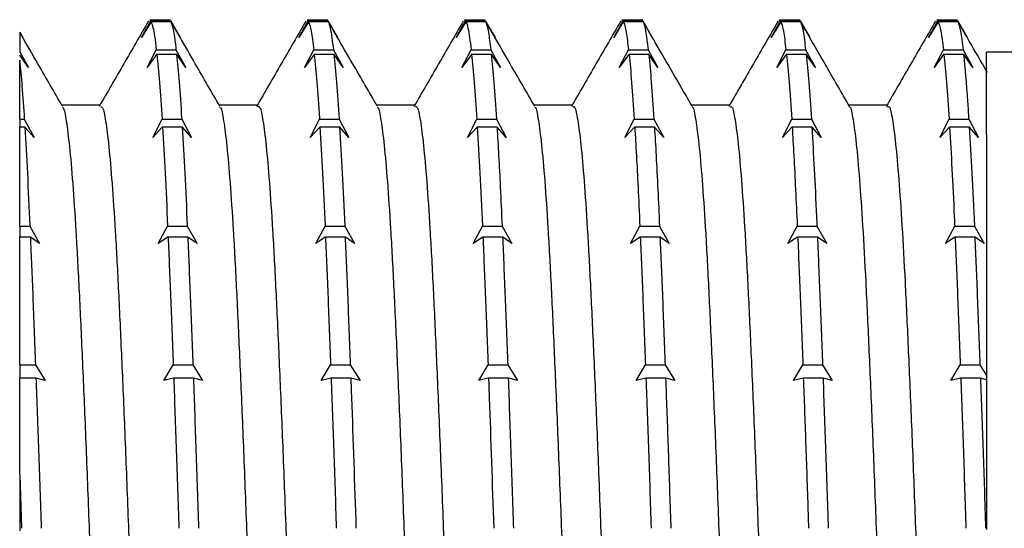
# Model space of a CAD drawing. Header units: millimetres. Extents: x 0 to 420, y 0 to 297.
# Tile 5 of 68: x 23 to 35, y 93 to 99. Entities that reach past the tile are written whole.
import ezdxf

# ---------------------------------------------------------------- set-up
doc = ezdxf.new("R2010")
doc.units = ezdxf.units.MM

msp = doc.modelspace()

# ---------------------------------------------------------------- linework, layer by layer
at = {"color": 7, "linetype": 'Continuous', "lineweight": 25}
for p, q in [((24.72478, 99.00239), (24.8402, 99.21129)), ((24.84358, 99.19684), (24.72478, 99.00239)), ((25.08444, 99.22036), (24.82736, 99.22036)), ((24.82736, 99.20719), (24.8402, 99.21129)), ((24.8402, 99.21129), (25.08444, 99.21129)), ((24.84602, 99.20105), (24.84358, 99.19684)), ((24.84602, 99.20105), (25.09025, 99.20105)), ((25.07159, 99.20719), (25.08444, 99.21129)), ((25.08444, 99.21129), (25.20543, 99.00239)), ((25.09269, 99.19684), (25.09025, 99.20105)), ((25.20315, 99.00633), (25.09269, 99.19684)), ((26.67863, 99.00239), (26.79405, 99.21129)), ((26.79743, 99.19684), (26.67863, 99.00239)), ((27.03828, 99.22036), (26.7812, 99.22036)), ((26.7812, 99.20719), (26.79405, 99.21129)), ((26.79405, 99.21129), (27.03828, 99.21129)), ((26.79987, 99.20105), (26.79743, 99.19684)), ((26.79987, 99.20105), (27.0441, 99.20105)), ((27.02543, 99.20719), (27.03828, 99.21129)), ((27.03828, 99.21129), (27.15928, 99.00239)), ((27.04654, 99.19684), (27.0441, 99.20105)), ((27.15928, 99.00239), (27.04654, 99.19684)), ((28.63247, 99.00239), (28.7479, 99.21129)), ((28.75128, 99.19684), (28.63247, 99.00239)), ((28.99213, 99.22036), (28.73505, 99.22036)), ((28.73505, 99.20719), (28.7479, 99.21129)), ((28.7479, 99.21129), (28.99213, 99.21129)), ((28.75371, 99.20105), (28.75128, 99.19684)), ((28.75371, 99.20105), (28.99794, 99.20105)), ((28.97928, 99.20719), (28.99213, 99.21129)), ((28.99213, 99.21129), (29.11312, 99.00239)), ((29.00038, 99.19684), (28.99794, 99.20105)), ((29.11312, 99.00239), (29.00038, 99.19684)), ((30.58632, 99.00239), (30.70174, 99.21129)), ((30.70512, 99.19684), (30.58632, 99.00239)), ((30.94597, 99.22036), (30.68889, 99.22036)), ((30.68889, 99.20719), (30.70174, 99.21129)), ((30.70174, 99.21129), (30.94597, 99.21129)), ((30.70756, 99.20105), (30.70512, 99.19684)), ((30.70756, 99.20105), (30.95179, 99.20105)), ((30.94597, 99.21129), (31.05628, 99.02084)), ((30.95423, 99.19684), (30.95179, 99.20105)), ((31.06018, 99.01411), (30.95423, 99.19684)), ((32.54017, 99.00239), (32.65559, 99.21129)), ((32.65897, 99.19684), (32.54017, 99.00239)), ((32.89982, 99.22036), (32.64279, 99.22036)), ((32.65559, 99.21129), (32.89982, 99.21129)), ((32.6614, 99.20105), (32.65897, 99.19684)), ((32.6614, 99.20105), (32.90564, 99.20105)), ((32.88698, 99.20843), (32.89982, 99.21129)), ((32.89982, 99.21129), (33.02081, 99.00239)), ((32.90807, 99.19684), (32.90564, 99.20105)), ((33.02081, 99.00239), (32.90807, 99.19684)), ((34.49401, 99.00239), (34.60944, 99.21129)), ((34.61281, 99.19684), (34.49401, 99.00239)), ((34.85367, 99.22036), (34.59659, 99.22036)), ((34.59659, 99.20843), (34.60944, 99.21129)), ((34.60944, 99.21129), (34.85367, 99.21129)), ((34.61525, 99.20105), (34.61281, 99.19684)), ((34.61525, 99.20105), (34.85948, 99.20105)), ((34.84082, 99.20719), (34.85367, 99.21129)), ((34.85367, 99.21129), (34.96772, 99.01438)), ((34.86192, 99.19684), (34.85948, 99.20105)), ((34.97024, 99.01001), (34.86192, 99.19684)), ((23.2342, 99.03245), (23.21316, 99.06881)), ((23.21316, 99.06881), (23.25158, 99.00239)), ((27.13749, 99.04001), (27.10911, 99.08909)), ((29.10371, 99.01864), (29.07988, 99.05986)), ((23.21316, 98.82748), (23.32052, 98.63006)), ((23.21316, 98.82748), (23.21316, 98.82742)), ((23.32052, 98.63006), (23.21316, 98.78651)), ((24.79372, 98.63006), (24.90906, 98.85267)), ((24.91262, 98.79418), (24.79372, 98.63006)), ((24.90906, 98.85267), (25.15329, 98.85267)), ((24.91506, 98.79824), (24.91262, 98.79418)), ((24.91506, 98.79824), (25.15929, 98.79824)), ((25.15329, 98.85267), (25.27436, 98.63006)), ((25.16173, 98.79418), (25.15929, 98.79824)), ((25.27436, 98.63006), (25.16173, 98.79418)), ((26.74756, 98.63006), (26.8629, 98.85267)), ((26.86647, 98.79418), (26.74756, 98.63006)), ((26.8629, 98.85267), (27.10713, 98.85267)), ((26.86891, 98.79824), (26.86647, 98.79418)), ((26.86891, 98.79824), (27.11314, 98.79824)), ((27.10713, 98.85267), (27.22821, 98.63006)), ((27.11557, 98.79418), (27.11314, 98.79824)), ((27.22821, 98.63006), (27.11557, 98.79418)), ((28.70141, 98.63006), (28.81675, 98.85267)), ((28.82032, 98.79418), (28.70141, 98.63006)), ((28.81675, 98.85267), (29.06098, 98.85267)), ((28.82275, 98.79824), (28.82032, 98.79418)), ((28.82275, 98.79824), (29.06698, 98.79824)), ((29.06098, 98.85267), (29.18206, 98.63006)), ((29.06942, 98.79418), (29.06698, 98.79824)), ((29.18206, 98.63006), (29.06942, 98.79418)), ((30.65525, 98.63006), (30.77059, 98.85267)), ((30.77416, 98.79418), (30.65525, 98.63006)), ((30.77059, 98.85267), (31.01482, 98.85267)), ((30.7766, 98.79824), (30.77416, 98.79418)), ((30.7766, 98.79824), (31.02083, 98.79824)), ((31.01482, 98.85267), (31.1359, 98.63006)), ((31.02327, 98.79418), (31.02083, 98.79824)), ((31.1359, 98.63006), (31.02327, 98.79418)), ((32.6091, 98.63006), (32.72444, 98.85267)), ((32.72801, 98.79418), (32.6091, 98.63006)), ((32.72444, 98.85267), (32.96867, 98.85267)), ((32.73044, 98.79824), (32.72801, 98.79418)), ((32.73044, 98.79824), (32.97467, 98.79824)), ((32.96867, 98.85267), (33.08975, 98.63006)), ((32.97711, 98.79418), (32.97467, 98.79824)), ((33.08975, 98.63006), (32.97711, 98.79418)), ((34.56295, 98.63006), (34.67829, 98.85267)), ((34.68185, 98.79418), (34.56295, 98.63006)), ((34.67829, 98.85267), (34.92252, 98.85267)), ((34.68429, 98.79824), (34.68185, 98.79418)), ((34.68429, 98.79824), (34.92852, 98.79824)), ((34.92252, 98.85267), (35.04359, 98.63006)), ((34.93096, 98.79418), (34.92852, 98.79824)), ((35.04359, 98.63006), (34.93096, 98.79418)), ((40.91316, 98.82036), (35.21316, 98.82036)), ((35.21316, 97.79642), (35.21316, 98.82036)), ((23.21316, 97.98848), (23.21316, 98.72311)), ((24.21697, 98.16281), (23.73701, 98.16281)), ((23.21316, 97.98848), (23.27022, 97.98848)), ((23.21316, 97.98848), (23.21316, 97.89259)), ((23.27022, 97.98848), (23.3913, 97.76332)), ((24.8645, 97.76332), (24.97983, 97.98848)), ((24.97983, 97.98848), (25.22406, 97.98848)), ((25.22406, 97.98848), (25.34515, 97.76332)), ((26.81835, 97.76332), (26.93368, 97.98848)), ((26.93368, 97.98848), (27.17791, 97.98848)), ((27.17791, 97.98848), (27.299, 97.76332)), ((28.7722, 97.76332), (28.88752, 97.98848)), ((28.88752, 97.98848), (29.13175, 97.98848)), ((29.13175, 97.98848), (29.25284, 97.76332)), ((30.72604, 97.76332), (30.84137, 97.98848)), ((30.84137, 97.98848), (31.0856, 97.98848)), ((31.0856, 97.98848), (31.20669, 97.76332)), ((32.67989, 97.76332), (32.79522, 97.98848)), ((32.79522, 97.98848), (33.03945, 97.98848)), ((33.03945, 97.98848), (33.16054, 97.76332)), ((34.63373, 97.76332), (34.74906, 97.98848)), ((34.74906, 97.98848), (34.99329, 97.98848)), ((34.99329, 97.98848), (35.11438, 97.76332)), ((23.21316, 97.89259), (23.27624, 97.89259)), ((23.21316, 96.66205), (23.21316, 97.89259)), ((23.27867, 97.88888), (23.27624, 97.89259)), ((23.3913, 97.76332), (23.27867, 97.88888)), ((24.98342, 97.88888), (24.8645, 97.76332)), ((24.98585, 97.89259), (24.98342, 97.88888)), ((24.98585, 97.89259), (25.23008, 97.89259)), ((25.23252, 97.88888), (25.23008, 97.89259)), ((25.34515, 97.76332), (25.23252, 97.88888)), ((26.93726, 97.88888), (26.81835, 97.76332)), ((26.9397, 97.89259), (26.93726, 97.88888)), ((26.9397, 97.89259), (27.18393, 97.89259)), ((27.18637, 97.88888), (27.18393, 97.89259)), ((27.299, 97.76332), (27.18637, 97.88888)), ((28.89111, 97.88888), (28.7722, 97.76332)), ((28.89354, 97.89259), (28.89111, 97.88888)), ((28.89354, 97.89259), (29.13777, 97.89259)), ((29.14021, 97.88888), (29.13777, 97.89259)), ((29.25284, 97.76332), (29.14021, 97.88888)), ((30.84495, 97.88888), (30.72604, 97.76332)), ((30.84739, 97.89259), (30.84495, 97.88888)), ((30.84739, 97.89259), (31.09162, 97.89259)), ((31.09406, 97.88888), (31.09162, 97.89259)), ((31.20669, 97.76332), (31.09406, 97.88888)), ((32.7988, 97.88888), (32.67989, 97.76332)), ((32.80124, 97.89259), (32.7988, 97.88888)), ((32.80124, 97.89259), (33.04547, 97.89259)), ((33.04791, 97.88888), (33.04547, 97.89259)), ((33.16054, 97.76332), (33.04791, 97.88888)), ((34.75265, 97.88888), (34.63373, 97.76332)), ((34.75508, 97.89259), (34.75265, 97.88888)), ((34.75508, 97.89259), (34.99931, 97.89259)), ((35.00175, 97.88888), (34.99931, 97.89259)), ((35.11438, 97.76332), (35.00175, 97.88888)), ((23.21316, 96.66205), (23.33956, 96.66205)), ((23.21316, 96.66205), (23.21316, 96.52951)), ((23.33956, 96.66205), (23.46052, 96.44564)), ((24.93372, 96.44564), (25.04917, 96.66205)), ((25.04917, 96.66205), (25.2934, 96.66205)), ((25.2934, 96.66205), (25.41437, 96.44564)), ((26.88757, 96.44564), (27.00302, 96.66205)), ((27.00302, 96.66205), (27.24725, 96.66205)), ((27.24725, 96.66205), (27.36822, 96.44564)), ((28.84141, 96.44564), (28.95687, 96.66205)), ((28.95687, 96.66205), (29.2011, 96.66205)), ((29.2011, 96.66205), (29.32206, 96.44564)), ((30.79526, 96.44564), (30.91071, 96.66205)), ((30.91071, 96.66205), (31.15494, 96.66205)), ((31.15494, 96.66205), (31.27591, 96.44564)), ((32.74911, 96.44564), (32.86456, 96.66205)), ((32.86456, 96.66205), (33.10879, 96.66205)), ((33.10879, 96.66205), (33.22975, 96.44564)), ((34.70295, 96.44564), (34.8184, 96.66205)), ((34.8184, 96.66205), (35.06264, 96.66205)), ((35.06264, 96.66205), (35.1836, 96.44564)), ((23.21316, 96.52951), (23.34533, 96.52951)), ((23.21316, 94.9399), (23.21316, 96.52951)), ((23.34777, 96.52635), (23.34533, 96.52951)), ((23.46052, 96.44564), (23.34777, 96.52635)), ((25.05251, 96.52635), (24.93372, 96.44564)), ((25.05495, 96.52951), (25.05251, 96.52635)), ((25.05495, 96.52951), (25.29918, 96.52951)), ((25.30162, 96.52635), (25.29918, 96.52951)), ((25.41437, 96.44564), (25.30162, 96.52635)), ((27.00636, 96.52635), (26.88757, 96.44564)), ((27.00879, 96.52951), (27.00636, 96.52635)), ((27.00879, 96.52951), (27.25302, 96.52951)), ((27.25546, 96.52635), (27.25302, 96.52951)), ((27.36822, 96.44564), (27.25546, 96.52635)), ((28.9602, 96.52635), (28.84141, 96.44564)), ((28.96264, 96.52951), (28.9602, 96.52635)), ((28.96264, 96.52951), (29.20687, 96.52951)), ((29.20931, 96.52635), (29.20687, 96.52951)), ((29.32206, 96.44564), (29.20931, 96.52635)), ((30.91405, 96.52635), (30.79526, 96.44564)), ((30.91649, 96.52951), (30.91405, 96.52635)), ((30.91649, 96.52951), (31.16072, 96.52951)), ((31.16315, 96.52635), (31.16072, 96.52951)), ((31.27591, 96.44564), (31.16315, 96.52635)), ((32.8679, 96.52635), (32.74911, 96.44564)), ((32.87033, 96.52951), (32.8679, 96.52635)), ((32.87033, 96.52951), (33.11456, 96.52951)), ((33.117, 96.52635), (33.11456, 96.52951)), ((33.22975, 96.44564), (33.117, 96.52635)), ((34.82174, 96.52635), (34.70295, 96.44564)), ((34.82418, 96.52951), (34.82174, 96.52635)), ((34.82418, 96.52951), (35.06841, 96.52951)), ((35.07085, 96.52635), (35.06841, 96.52951)), ((35.1836, 96.44564), (35.07085, 96.52635)), ((23.21316, 94.9399), (23.40892, 94.9399)), ((23.21316, 94.9399), (23.21316, 94.77735)), ((23.40892, 94.9399), (23.53002, 94.74308)), ((25.00321, 94.74308), (25.11854, 94.9399)), ((25.11854, 94.9399), (25.36277, 94.9399)), ((25.36277, 94.9399), (25.48386, 94.74308)), ((26.95706, 94.74308), (27.07239, 94.9399)), ((27.07239, 94.9399), (27.31662, 94.9399)), ((27.31662, 94.9399), (27.43771, 94.74308)), ((28.91091, 94.74308), (29.02623, 94.9399)), ((29.02623, 94.9399), (29.27046, 94.9399)), ((29.27046, 94.9399), (29.39155, 94.74308)), ((30.86475, 94.74308), (30.98008, 94.9399)), ((30.98008, 94.9399), (31.22431, 94.9399)), ((31.22431, 94.9399), (31.3454, 94.74308)), ((32.8186, 94.74308), (32.93392, 94.9399)), ((32.93392, 94.9399), (33.17815, 94.9399)), ((33.17815, 94.9399), (33.29925, 94.74308)), ((34.77244, 94.74308), (34.88777, 94.9399)), ((34.88777, 94.9399), (35.132, 94.9399)), ((35.132, 94.9399), (35.21316, 94.80806)), ((23.21316, 94.77735), (23.41496, 94.77735)), ((23.21316, 93.57809), (23.21316, 94.77735)), ((23.41739, 94.77489), (23.41496, 94.77735)), ((23.53002, 94.74308), (23.41739, 94.77489)), ((25.12213, 94.77489), (25.00321, 94.74308)), ((25.12457, 94.77735), (25.12213, 94.77489)), ((25.12457, 94.77735), (25.3688, 94.77735)), ((25.37124, 94.77489), (25.3688, 94.77735)), ((25.48386, 94.74308), (25.37124, 94.77489)), ((27.07598, 94.77489), (26.95706, 94.74308)), ((27.07842, 94.77735), (27.07598, 94.77489)), ((27.07842, 94.77735), (27.32265, 94.77735)), ((27.32509, 94.77489), (27.32265, 94.77735)), ((27.43771, 94.74308), (27.32509, 94.77489)), ((29.02983, 94.77489), (28.91091, 94.74308)), ((29.03226, 94.77735), (29.02983, 94.77489)), ((29.03226, 94.77735), (29.27649, 94.77735)), ((29.27893, 94.77489), (29.27649, 94.77735)), ((29.39155, 94.74308), (29.27893, 94.77489)), ((30.98367, 94.77489), (30.86475, 94.74308)), ((30.98611, 94.77735), (30.98367, 94.77489)), ((30.98611, 94.77735), (31.23034, 94.77735)), ((31.23278, 94.77489), (31.23034, 94.77735)), ((31.3454, 94.74308), (31.23278, 94.77489)), ((32.93752, 94.77489), (32.8186, 94.74308)), ((32.93996, 94.77735), (32.93752, 94.77489)), ((32.93996, 94.77735), (33.18419, 94.77735)), ((33.18662, 94.77489), (33.18419, 94.77735)), ((33.29925, 94.74308), (33.18662, 94.77489)), ((34.89137, 94.77489), (34.77244, 94.74308)), ((34.8938, 94.77735), (34.89137, 94.77489)), ((34.8938, 94.77735), (35.13803, 94.77735)), ((35.14047, 94.77489), (35.13803, 94.77735)), ((35.21316, 94.75438), (35.14047, 94.77489)), ((35.21316, 94.80806), (35.21316, 94.75438)), ((23.21316, 93.57809), (23.23547, 92.90838)), ((23.21316, 93.57809), (23.21316, 92.87608))]:
    msp.add_line(p, q, dxfattribs=at)
for points, knots in [([(24.81142, 99.20637), (24.70935, 99.02983), (24.50524, 98.67677), (24.30109, 98.32374), (24.19902, 98.14723)], [0, 0, 0, 0, 0.50002968, 1, 1, 1, 1]), ([(24.84602, 99.20105), (24.85995, 99.15516), (24.88066, 99.08689), (24.90205, 98.91048), (24.90906, 98.85267)], [0, 0, 0, 0, 0.67232243, 1, 1, 1, 1]), ([(25.09025, 99.20105), (25.10052, 99.17034), (25.12117, 99.10857), (25.14254, 98.93829), (25.15329, 98.85267)], [0, 0, 0, 0, 0.49718682, 1, 1, 1, 1]), ([(26.76526, 99.20637), (26.66316, 99.02976), (26.45904, 98.6767), (26.25489, 98.32367), (26.15286, 98.14723)], [0, 0, 0, 0, 0.50022992, 1, 1, 1, 1]), ([(26.79987, 99.20105), (26.81013, 99.17034), (26.83079, 99.10857), (26.85216, 98.93829), (26.8629, 98.85267)], [0, 0, 0, 0, 0.49718682, 1, 1, 1, 1]), ([(27.0441, 99.20105), (27.05198, 99.17906), (27.07259, 99.12154), (27.09395, 98.95532), (27.10713, 98.85267)], [0, 0, 0, 0, 0.38245212, 1, 1, 1, 1]), ([(28.71911, 99.20637), (28.61696, 99.02969), (28.41285, 98.67663), (28.2087, 98.3236), (28.10671, 98.14723)], [0, 0, 0, 0, 0.50043118, 1, 1, 1, 1]), ([(28.75371, 99.20105), (28.7616, 99.17906), (28.78221, 99.12154), (28.80356, 98.95532), (28.81675, 98.85267)], [0, 0, 0, 0, 0.38245184, 1, 1, 1, 1]), ([(28.99794, 99.20105), (28.99936, 99.19784), (29.01036, 99.17293), (29.03105, 99.08892), (29.05097, 98.9317), (29.06098, 98.85267)], [0, 0, 0, 0, 0.06858229, 0.53176609, 1, 1, 1, 1]), ([(30.67295, 99.20637), (30.57077, 99.02961), (30.36666, 98.67656), (30.1625, 98.32352), (30.06056, 98.14723)], [0, 0, 0, 0, 0.5006334, 1, 1, 1, 1]), ([(30.70756, 99.20105), (30.70898, 99.19784), (30.71997, 99.17293), (30.74067, 99.08892), (30.76058, 98.9317), (30.77059, 98.85267)], [0, 0, 0, 0, 0.06858194, 0.53176591, 1, 1, 1, 1]), ([(30.93317, 99.21161), (30.93424, 99.21479), (30.93859, 99.22773), (30.9428, 99.21836), (30.94597, 99.21129)], [0, 0, 0, 0, 0.24616799, 1, 1, 1, 1]), ([(30.95179, 99.20105), (30.96206, 99.17034), (30.98271, 99.10857), (31.00408, 98.93829), (31.01482, 98.85267)], [0, 0, 0, 0, 0.49718682, 1, 1, 1, 1]), ([(32.6268, 99.20637), (32.52458, 99.02954), (32.32047, 98.67648), (32.11631, 98.32345), (32.0144, 98.14723)], [0, 0, 0, 0, 0.50083654, 1, 1, 1, 1]), ([(32.64279, 99.21161), (32.64386, 99.21479), (32.6482, 99.22773), (32.65241, 99.21836), (32.65559, 99.21129)], [0, 0, 0, 0, 0.246165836, 1, 1, 1, 1]), ([(32.6614, 99.20105), (32.67167, 99.17034), (32.69232, 99.10857), (32.71369, 98.93829), (32.72444, 98.85267)], [0, 0, 0, 0, 0.49718682, 1, 1, 1, 1]), ([(32.90564, 99.20105), (32.9159, 99.17034), (32.93655, 99.10857), (32.95793, 98.93829), (32.96867, 98.85267)], [0, 0, 0, 0, 0.49718682, 1, 1, 1, 1]), ([(33.51712, 98.14371), (33.41507, 98.32018), (33.22103, 98.65574), (33.02702, 98.99134), (32.93504, 99.15044)], [0, 0, 0, 0, 0.52591112, 1, 1, 1, 1]), ([(34.58065, 99.20637), (34.47838, 99.02947), (34.27428, 98.67641), (34.07012, 98.32338), (33.96825, 98.14723)], [0, 0, 0, 0, 0.50104055, 1, 1, 1, 1]), ([(34.61525, 99.20105), (34.62552, 99.17034), (34.64617, 99.10857), (34.66754, 98.93829), (34.67829, 98.85267)], [0, 0, 0, 0, 0.49718682, 1, 1, 1, 1]), ([(34.85948, 99.20105), (34.86975, 99.17034), (34.8904, 99.10857), (34.91177, 98.93829), (34.92252, 98.85267)], [0, 0, 0, 0, 0.49718682, 1, 1, 1, 1]), ([(23.21316, 99.06881), (23.21316, 99.05765), (23.21316, 99.0352), (23.21316, 98.89698), (23.21316, 98.82748)], [0, 0, 0, 0, 0.49719067, 1, 1, 1, 1]), ([(23.74591, 98.14742), (23.64385, 98.32392), (23.47327, 98.61892), (23.30272, 98.91394), (23.23421, 99.03245)], [0, 0, 0, 0, 0.59830446, 1, 1, 1, 1]), ([(25.69926, 98.14828), (25.59721, 98.32477), (25.43183, 98.61078), (25.26648, 98.89681), (25.20316, 99.00633)], [0, 0, 0, 0, 0.61707647, 1, 1, 1, 1]), ([(27.65205, 98.15004), (27.54999, 98.32655), (27.38113, 98.61858), (27.21229, 98.91062), (27.1455, 99.02615)], [0, 0, 0, 0, 0.60439703, 1, 1, 1, 1]), ([(29.60618, 98.14958), (29.50413, 98.32606), (29.33778, 98.61376), (29.17145, 98.90147), (29.10715, 99.01269)], [0, 0, 0, 0, 0.61344175, 1, 1, 1, 1]), ([(31.56165, 98.14677), (31.44686, 98.34529), (31.27057, 98.65017), (31.0943, 98.95508), (31.0328, 99.06146)], [0, 0, 0, 0, 0.65112571, 1, 1, 1, 1]), ([(35.22555, 98.5684), (35.20476, 98.60436), (35.11107, 98.7664), (35.01739, 98.92846), (34.94449, 99.05455)], [0, 0, 0, 0, 0.22189696, 1, 1, 1, 1]), ([(24.91506, 98.79824), (24.92584, 98.68877), (24.94741, 98.46975), (24.96902, 98.14894), (24.97983, 97.98848)], [0, 0, 0, 0, 0.49984499, 1, 1, 1, 1]), ([(25.15929, 98.79824), (25.16996, 98.68876), (25.19132, 98.46973), (25.21299, 98.1614), (25.22386, 97.99166), (25.22406, 97.98848)], [0, 0, 0, 0, 0.49510657, 0.99054182, 1, 1, 1, 1]), ([(26.86891, 98.79824), (26.87958, 98.68876), (26.90093, 98.46973), (26.9226, 98.1614), (26.93347, 97.99166), (26.93368, 97.98848)], [0, 0, 0, 0, 0.49510647, 0.99054161, 1, 1, 1, 1]), ([(27.11314, 98.79824), (27.12392, 98.68877), (27.14549, 98.46975), (27.1671, 98.14894), (27.17791, 97.98848)], [0, 0, 0, 0, 0.49984499, 1, 1, 1, 1]), ([(28.82275, 98.79824), (28.83353, 98.68877), (28.8551, 98.46975), (28.87671, 98.14894), (28.88752, 97.98848)], [0, 0, 0, 0, 0.49984499, 1, 1, 1, 1]), ([(29.06698, 98.79824), (29.07776, 98.68877), (29.09933, 98.46975), (29.12095, 98.14894), (29.13175, 97.98848)], [0, 0, 0, 0, 0.49984499, 1, 1, 1, 1]), ([(30.7766, 98.79824), (30.78738, 98.68877), (30.80895, 98.46975), (30.83056, 98.14894), (30.84137, 97.98848)], [0, 0, 0, 0, 0.49984499, 1, 1, 1, 1]), ([(31.02083, 98.79824), (31.03161, 98.68877), (31.05318, 98.46975), (31.07479, 98.14894), (31.0856, 97.98848)], [0, 0, 0, 0, 0.49984499, 1, 1, 1, 1]), ([(32.73044, 98.79824), (32.74123, 98.68877), (32.7628, 98.46975), (32.78441, 98.14894), (32.79522, 97.98848)], [0, 0, 0, 0, 0.49984499, 1, 1, 1, 1]), ([(32.97467, 98.79824), (32.98546, 98.68877), (33.00703, 98.46975), (33.02864, 98.14894), (33.03945, 97.98848)], [0, 0, 0, 0, 0.49984499, 1, 1, 1, 1]), ([(34.68429, 98.79824), (34.69507, 98.68877), (34.71664, 98.46975), (34.73825, 98.14894), (34.74906, 97.98848)], [0, 0, 0, 0, 0.49984499, 1, 1, 1, 1]), ([(34.92852, 98.79824), (34.9453, 98.62056), (34.96691, 98.39165), (34.98847, 98.0622), (34.99329, 97.98848)], [0, 0, 0, 0, 0.77621434, 1, 1, 1, 1]), ([(23.21316, 98.72311), (23.22267, 98.62031), (23.24169, 98.4147), (23.26071, 98.13055), (23.27022, 97.98848)], [0, 0, 0, 0, 0.500002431, 1, 1, 1, 1]), ([(24.21683, 98.14635), (24.22519, 98.1467), (24.24629, 98.14761), (24.27986, 97.9824), (24.31948, 97.67171), (24.35943, 97.21197), (24.39907, 96.62149), (24.4372, 95.91079), (24.47519, 95.08915), (24.51478, 94.16375), (24.55474, 93.14852), (24.59438, 92.06752), (24.63251, 90.9408), (24.67049, 89.7805), (24.71009, 88.59826), (24.75004, 87.41375), (24.78969, 86.25516), (24.82783, 85.14238), (24.8658, 84.0863), (24.9054, 83.09845), (24.94535, 82.19679), (24.98499, 81.40276), (25.02314, 80.72884), (25.06112, 80.1793), (25.10069, 79.76579), (25.13928, 79.49042), (25.16423, 79.4293), (25.17597, 79.40055)], [0, 0, 0, 0, 0.02652187, 0.0669131, 0.10779695, 0.14885454, 0.18975812, 0.2301872, 0.27057727, 0.31146046, 0.35251803, 0.39342222, 0.43385253, 0.47424143, 0.51512397, 0.55618152, 0.59708633, 0.63751786, 0.6779056, 0.71878748, 0.75984501, 0.80075043, 0.84118319, 0.88156977, 0.92245099, 0.9635085, 1, 1, 1, 1]), ([(26.17081, 98.16281), (26.08936, 98.16281), (25.92938, 98.16281), (25.76939, 98.16281), (25.69086, 98.16281)], [0, 0, 0, 0, 0.50911291, 1, 1, 1, 1]), ([(26.17067, 98.14592), (26.1788, 98.14678), (26.19967, 98.149), (26.23294, 97.98696), (26.27255, 97.67928), (26.3125, 97.22221), (26.35215, 96.63417), (26.39033, 95.92572), (26.42827, 95.10617), (26.46785, 94.18272), (26.50781, 93.16902), (26.54746, 92.08905), (26.58564, 90.9631), (26.62358, 89.80334), (26.66316, 88.62142), (26.70311, 87.43669), (26.74277, 86.27732), (26.78095, 85.16354), (26.81889, 84.10626), (26.85847, 83.11696), (26.89842, 82.2134), (26.93807, 81.41709), (26.97627, 80.74079), (27.0142, 80.18878), (27.05376, 79.77248), (27.09261, 79.49295), (27.11782, 79.42956), (27.12982, 79.39939)], [0, 0, 0, 0, 0.025739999, 0.066119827, 0.106997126, 0.148054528, 0.188964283, 0.22940563, 0.269784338, 0.310660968, 0.351718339, 0.392628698, 0.433071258, 0.473448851, 0.514324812, 0.555382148, 0.596293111, 0.636736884, 0.677113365, 0.717988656, 0.759045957, 0.799957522, 0.840402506, 0.880777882, 0.921652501, 0.962709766, 1, 1, 1, 1]), ([(28.12466, 98.16281), (28.04317, 98.16281), (27.88317, 98.16281), (27.72317, 98.16281), (27.64467, 98.16281)], [0, 0, 0, 0, 0.50932052, 1, 1, 1, 1]), ([(27.65194, 98.1383), (27.65451, 98.13785), (27.66983, 98.13522), (27.69755, 97.98737), (27.73716, 97.68791), (27.7771, 97.2321), (27.81677, 96.64689), (27.85499, 95.94058), (27.89289, 95.12315), (27.93246, 94.20165), (27.97241, 93.18949), (28.01208, 92.11056), (28.05031, 90.98539), (28.0882, 89.82618), (28.12777, 88.64457), (28.16772, 87.45962), (28.20739, 86.2995), (28.24562, 85.18473), (28.28351, 84.12624), (28.32307, 83.1355), (28.36303, 82.23003), (28.40269, 81.43154), (28.44093, 80.75255), (28.47882, 80.19916), (28.51839, 79.776), (28.55831, 79.50093), (28.59263, 79.3699), (28.61291, 79.39078), (28.62035, 79.39843)], [0, 0, 0, 0, 0.00808285, 0.04806343, 0.0885409, 0.12920303, 0.16972525, 0.20978959, 0.24976911, 0.2902459, 0.33090799, 0.3714308, 0.41149633, 0.45147479, 0.49195091, 0.53261296, 0.57313635, 0.61320307, 0.65318048, 0.69365592, 0.73431792, 0.77484189, 0.8149098, 0.85488616, 0.89536093, 0.93602288, 0.97654744, 1, 1, 1, 1]), ([(28.12452, 98.14555), (28.1324, 98.14688), (28.15304, 98.15038), (28.18602, 97.99146), (28.22562, 97.6868), (28.26557, 97.2324), (28.30523, 96.64682), (28.34345, 95.94061), (28.38135, 95.12315), (28.42092, 94.20166), (28.46087, 93.1895), (28.50054, 92.11057), (28.53877, 90.9854), (28.57666, 89.82619), (28.61623, 88.64458), (28.65618, 87.45963), (28.69585, 86.29951), (28.73408, 85.18474), (28.77197, 84.12624), (28.81153, 83.1355), (28.85149, 82.23005), (28.89116, 81.43148), (28.92939, 80.75278), (28.96728, 80.19831), (29.00683, 79.77924), (29.04593, 79.49551), (29.07141, 79.4298), (29.08367, 79.39818)], [0, 0, 0, 0, 0.02495781, 0.065326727, 0.106197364, 0.14725446, 0.188170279, 0.228623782, 0.268991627, 0.309861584, 0.350918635, 0.391835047, 0.432289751, 0.472656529, 0.513525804, 0.554582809, 0.595499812, 0.635955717, 0.676321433, 0.717190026, 0.758246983, 0.799164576, 0.83962168, 0.879986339, 0.920854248, 0.961911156, 1, 1, 1, 1]), ([(30.0785, 98.16281), (29.99697, 98.16281), (29.83698, 98.16281), (29.67699, 98.16281), (29.59853, 98.16281)], [0, 0, 0, 0, 0.509586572, 1, 1, 1, 1]), ([(29.60608, 98.13905), (29.60832, 98.13876), (29.62329, 98.13684), (29.65063, 97.99157), (29.69023, 97.69544), (29.73017, 97.24222), (29.76985, 96.65949), (29.80812, 95.95542), (29.84598, 95.14009), (29.88553, 94.22055), (29.92548, 93.20994), (29.96516, 92.13207), (30.00343, 91.00767), (30.04129, 89.84901), (30.08084, 88.66773), (30.12079, 87.48257), (30.16047, 86.32171), (30.19874, 85.20595), (30.23659, 84.14625), (30.27614, 83.15407), (30.31609, 82.24672), (30.35577, 81.44597), (30.39406, 80.76461), (30.4319, 80.2087), (30.47145, 79.78294), (30.51138, 79.50485), (30.54596, 79.3709), (30.5665, 79.39074), (30.57419, 79.39817)], [0, 0, 0, 0, 0.007007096, 0.04698976, 0.087473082, 0.128147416, 0.168688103, 0.208776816, 0.248758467, 0.289241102, 0.329915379, 0.370456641, 0.410546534, 0.450527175, 0.491009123, 0.531683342, 0.572225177, 0.612316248, 0.652295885, 0.692777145, 0.733451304, 0.773993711, 0.814085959, 0.854064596, 0.894545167, 0.935219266, 0.975762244, 1, 1, 1, 1]), ([(30.07836, 98.14523), (30.08601, 98.147), (30.10641, 98.15174), (30.13911, 97.9959), (30.17869, 97.69427), (30.21863, 97.24253), (30.25831, 96.65942), (30.29658, 95.95545), (30.33444, 95.14009), (30.37399, 94.22056), (30.41394, 93.20995), (30.45362, 92.13207), (30.49189, 91.00768), (30.52975, 89.84902), (30.5693, 88.66773), (30.60925, 87.48258), (30.64893, 86.32171), (30.6872, 85.20595), (30.72506, 84.14626), (30.7646, 83.15408), (30.80456, 82.24674), (30.84424, 81.44591), (30.88252, 80.76483), (30.92037, 80.20788), (30.9599, 79.78605), (30.99925, 79.49808), (31.025, 79.43002), (31.03752, 79.39691)], [0, 0, 0, 0, 0.0241753, 0.0645338, 0.10539767, 0.14645434, 0.18737611, 0.22784166, 0.26819914, 0.30906231, 0.35011893, 0.39104128, 0.43150802, 0.47186448, 0.51272696, 0.55378351, 0.59470644, 0.63517438, 0.67552982, 0.7163916, 0.7574481, 0.79837161, 0.83884073, 0.87919516, 0.92005625, 0.96111268, 1, 1, 1, 1]), ([(32.03235, 98.16281), (31.95078, 98.16281), (31.79079, 98.1628), (31.6308, 98.16281), (31.55238, 98.16281)], [0, 0, 0, 0, 0.509837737, 1, 1, 1, 1]), ([(31.56159, 98.13949), (31.56302, 98.1393), (31.5772, 98.13739), (31.60371, 97.99514), (31.6433, 97.70308), (31.68324, 97.25224), (31.72293, 96.67206), (31.76124, 95.97022), (31.79906, 95.157), (31.8386, 94.23942), (31.87855, 93.23037), (31.91824, 92.15355), (31.95655, 91.02995), (31.99437, 89.87184), (32.0339, 88.69088), (32.07386, 87.50553), (32.11355, 86.34393), (32.15187, 85.22718), (32.18968, 84.16629), (32.22921, 83.17268), (32.26916, 82.26345), (32.30885, 81.46044), (32.34718, 80.77671), (32.38499, 80.21829), (32.42452, 79.78994), (32.46445, 79.50883), (32.49929, 79.37191), (32.52009, 79.39069), (32.52803, 79.39785)], [0, 0, 0, 0, 0.00451554, 0.044557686, 0.085104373, 0.125848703, 0.166465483, 0.206635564, 0.246676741, 0.287222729, 0.32796699, 0.368584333, 0.408755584, 0.448795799, 0.489341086, 0.530085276, 0.570703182, 0.610875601, 0.650914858, 0.691459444, 0.732203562, 0.772822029, 0.812995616, 0.85303392, 0.893577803, 0.934321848, 0.974940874, 1, 1, 1, 1]), ([(32.03221, 98.14497), (32.03961, 98.14715), (32.05977, 98.15309), (32.09219, 98.00028), (32.13176, 97.70169), (32.1717, 97.25262), (32.21139, 96.67197), (32.2497, 95.97025), (32.28752, 95.157), (32.32706, 94.23942), (32.36701, 93.23038), (32.4067, 92.15356), (32.44502, 91.02995), (32.48283, 89.87185), (32.52237, 88.69089), (32.56232, 87.50554), (32.60201, 86.34394), (32.64033, 85.22719), (32.67814, 84.1663), (32.71767, 83.17268), (32.75762, 82.26347), (32.79731, 81.46039), (32.83564, 80.77692), (32.87345, 80.21751), (32.91297, 79.79292), (32.95258, 79.50068), (32.97859, 79.43022), (32.99137, 79.39559)], [0, 0, 0, 0, 0.02339249, 0.06374106, 0.10459804, 0.14565418, 0.18658179, 0.22705929, 0.26740688, 0.30826316, 0.34931922, 0.3902474, 0.43072608, 0.47107271, 0.51192828, 0.55298427, 0.59391302, 0.63439287, 0.67473854, 0.7155934, 0.75664932, 0.79757863, 0.83805966, 0.87840436, 0.91925852, 0.96031437, 1, 1, 1, 1]), ([(33.9862, 98.16281), (33.90459, 98.1628), (33.74454, 98.16279), (33.5845, 98.1628), (33.50607, 98.16281)], [0, 0, 0, 0, 0.50991997, 1, 1, 1, 1]), ([(33.51708, 98.14023), (33.51773, 98.14013), (33.53111, 98.13812), (33.55679, 97.99852), (33.59637, 97.71069), (33.63631, 97.26221), (33.67601, 96.68459), (33.71436, 95.98498), (33.75215, 95.17386), (33.79167, 94.25824), (33.83162, 93.25077), (33.87132, 92.17502), (33.90968, 91.05221), (33.94746, 89.89467), (33.98697, 88.71403), (34.02692, 87.5285), (34.06662, 86.36617), (34.10499, 85.24845), (34.14277, 84.18636), (34.18228, 83.19132), (34.22223, 82.28022), (34.26193, 81.47496), (34.3003, 80.78886), (34.33807, 80.22794), (34.37759, 79.79699), (34.41752, 79.51287), (34.45262, 79.37294), (34.47368, 79.39061), (34.48187, 79.39748)], [0, 0, 0, 0, 0.00202354, 0.04212552, 0.08273533, 0.12354943, 0.1642421, 0.20449338, 0.24459444, 0.28520354, 0.32601756, 0.36671079, 0.40696323, 0.44706337, 0.48767175, 0.52848569, 0.56917946, 0.60943306, 0.64953229, 0.69013996, 0.73095382, 0.77164814, 0.8119029, 0.85200122, 0.89260818, 0.93342194, 0.97411682, 1, 1, 1, 1]), ([(33.98605, 98.14476), (33.99321, 98.14731), (34.01314, 98.15442), (34.04528, 98.0046), (34.08483, 97.70905), (34.12477, 97.26265), (34.16447, 96.68448), (34.20283, 95.98502), (34.24061, 95.17386), (34.28013, 94.25826), (34.32008, 93.25078), (34.35978, 92.17503), (34.39814, 91.05222), (34.43592, 89.89468), (34.47544, 88.71404), (34.51538, 87.52851), (34.55509, 86.36618), (34.59345, 85.24846), (34.63123, 84.18637), (34.67074, 83.19132), (34.71069, 82.28024), (34.75039, 81.47492), (34.78876, 80.78906), (34.82654, 80.22719), (34.86604, 79.79984), (34.9059, 79.50329), (34.93218, 79.4304), (34.94522, 79.39421)], [0, 0, 0, 0, 0.022609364, 0.062948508, 0.10379849, 0.144853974, 0.185787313, 0.226276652, 0.266614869, 0.307464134, 0.348519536, 0.389453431, 0.429943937, 0.470281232, 0.511129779, 0.552185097, 0.593119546, 0.633611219, 0.673947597, 0.714795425, 0.755850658, 0.79678566, 0.837278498, 0.877613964, 0.918461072, 0.959516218, 1, 1, 1, 1]), ([(23.7458, 98.13579), (23.74834, 98.13496), (23.76361, 98.13002), (23.79138, 97.97801), (23.83102, 97.67289), (23.87097, 97.21165), (23.91061, 96.62157), (23.94874, 95.91077), (23.98672, 95.08916), (24.02632, 94.16375), (24.06628, 93.14851), (24.10592, 92.06751), (24.14405, 90.9408), (24.18203, 89.78049), (24.22163, 88.59825), (24.26158, 87.41375), (24.30122, 86.25515), (24.33937, 85.14237), (24.37734, 84.08629), (24.41693, 83.09845), (24.45689, 82.19677), (24.49653, 81.40282), (24.53468, 80.72859), (24.57265, 80.18022), (24.61225, 79.76228), (24.65217, 79.49327), (24.68597, 79.36796), (24.70573, 79.39078), (24.71267, 79.39879)], [0, 0, 0, 0, 0.00800256, 0.04807044, 0.088627, 0.1293559, 0.16993203, 0.21003746, 0.25010419, 0.29066009, 0.33138898, 0.37196571, 0.41207236, 0.45213793, 0.49269318, 0.53342205, 0.5739994, 0.61410726, 0.65417168, 0.69472628, 0.73545513, 0.77603308, 0.81614216, 0.85620543, 0.89675938, 0.9374882, 0.97806676, 1, 1, 1, 1]), ([(25.69915, 98.13692), (25.70162, 98.13629), (25.71681, 98.1324), (25.74447, 97.98262), (25.78409, 97.68046), (25.82403, 97.22189), (25.86369, 96.63425), (25.90187, 95.9257), (25.93981, 95.10617), (25.97939, 94.18272), (26.01934, 93.16901), (26.059, 92.08905), (26.09718, 90.9631), (26.13512, 89.80334), (26.1747, 88.62141), (26.21465, 87.43668), (26.2543, 86.27732), (26.29249, 85.16354), (26.33042, 84.10625), (26.37, 83.11696), (26.40996, 82.21338), (26.44961, 81.41715), (26.48781, 80.74055), (26.52573, 80.18966), (26.56532, 79.76911), (26.60524, 79.49707), (26.6393, 79.36892), (26.65932, 79.39079), (26.66651, 79.39864)], [0, 0, 0, 0, 0.00774905, 0.04778486, 0.0883139, 0.12902151, 0.16958273, 0.20967953, 0.24971423, 0.29024261, 0.33095019, 0.37151201, 0.41161001, 0.4516436, 0.49217132, 0.53287886, 0.57344128, 0.61354049, 0.65357298, 0.69410003, 0.73480754, 0.77537055, 0.81547096, 0.85550235, 0.89602874, 0.93673621, 0.97729982, 1, 1, 1, 1]), ([(23.27624, 97.89259), (23.28702, 97.70895), (23.30848, 97.34369), (23.32924, 96.88843), (23.33956, 96.66205)], [0, 0, 0, 0, 0.50274143, 1, 1, 1, 1]), ([(24.98585, 97.89259), (24.99664, 97.70895), (25.0181, 97.34369), (25.03885, 96.88843), (25.04917, 96.66205)], [0, 0, 0, 0, 0.50274143, 1, 1, 1, 1]), ([(25.23008, 97.89259), (25.24087, 97.70895), (25.26233, 97.34369), (25.28308, 96.88843), (25.2934, 96.66205)], [0, 0, 0, 0, 0.50274143, 1, 1, 1, 1]), ([(26.9397, 97.89259), (26.95049, 97.70895), (26.97194, 97.34369), (26.9927, 96.88843), (27.00302, 96.66205)], [0, 0, 0, 0, 0.50274143, 1, 1, 1, 1]), ([(27.18393, 97.89259), (27.19472, 97.70895), (27.21617, 97.34369), (27.23693, 96.88843), (27.24725, 96.66205)], [0, 0, 0, 0, 0.50274143, 1, 1, 1, 1]), ([(28.89354, 97.89259), (28.90433, 97.70895), (28.92579, 97.34369), (28.94654, 96.88843), (28.95687, 96.66205)], [0, 0, 0, 0, 0.50274143, 1, 1, 1, 1]), ([(29.13777, 97.89259), (29.15148, 97.6563), (29.17293, 97.28653), (29.19363, 96.82768), (29.2011, 96.66205)], [0, 0, 0, 0, 0.6390366, 1, 1, 1, 1]), ([(30.84739, 97.89259), (30.86109, 97.6563), (30.88254, 97.28653), (30.90324, 96.82768), (30.91071, 96.66205)], [0, 0, 0, 0, 0.63903624, 1, 1, 1, 1]), ([(31.09162, 97.89259), (31.09854, 97.77684), (31.12, 97.41763), (31.14083, 96.96728), (31.15494, 96.66205)], [0, 0, 0, 0, 0.32222135, 1, 1, 1, 1]), ([(32.80124, 97.89259), (32.80815, 97.77684), (32.82962, 97.41763), (32.85044, 96.96728), (32.86456, 96.66205)], [0, 0, 0, 0, 0.3222209, 1, 1, 1, 1]), ([(33.04547, 97.89259), (33.05536, 97.72374), (33.07504, 97.38768), (33.09602, 96.95068), (33.10711, 96.70001), (33.10879, 96.66205)], [0, 0, 0, 0, 0.461438, 0.91843467, 1, 1, 1, 1]), ([(34.75508, 97.89259), (34.76497, 97.72374), (34.78466, 97.38768), (34.80563, 96.95068), (34.81672, 96.70001), (34.8184, 96.66205)], [0, 0, 0, 0, 0.46143773, 0.91843415, 1, 1, 1, 1]), ([(34.99931, 97.89259), (35.0101, 97.70895), (35.03156, 97.34369), (35.05231, 96.88843), (35.06264, 96.66205)], [0, 0, 0, 0, 0.50274143, 1, 1, 1, 1]), ([(35.21316, 97.79642), (35.21316, 97.73053), (35.21316, 97.44076), (35.21316, 96.77657), (35.21316, 95.81262), (35.21316, 95.09426), (35.21316, 94.80806)], [0, 0, 0, 0, 0.09796632, 0.43085048, 0.77325014, 1, 1, 1, 1]), ([(23.34533, 96.52951), (23.35558, 96.28765), (23.37646, 95.79487), (23.39797, 95.22836), (23.40892, 94.9399)], [0, 0, 0, 0, 0.49081627, 1, 1, 1, 1]), ([(25.05495, 96.52951), (25.06519, 96.28765), (25.08607, 95.79487), (25.10758, 95.22836), (25.11854, 94.9399)], [0, 0, 0, 0, 0.49081614, 1, 1, 1, 1]), ([(25.29918, 96.52951), (25.30957, 96.28424), (25.33045, 95.79128), (25.35196, 95.22463), (25.36277, 94.9399)], [0, 0, 0, 0, 0.4975283, 1, 1, 1, 1]), ([(27.00879, 96.52951), (27.01918, 96.28424), (27.04006, 95.79128), (27.06158, 95.22463), (27.07239, 94.9399)], [0, 0, 0, 0, 0.4975283, 1, 1, 1, 1]), ([(27.25302, 96.52951), (27.26341, 96.28424), (27.28429, 95.79128), (27.30581, 95.22463), (27.31662, 94.9399)], [0, 0, 0, 0, 0.4975283, 1, 1, 1, 1]), ([(28.96264, 96.52951), (28.97303, 96.28424), (28.99391, 95.79128), (29.01542, 95.22463), (29.02623, 94.9399)], [0, 0, 0, 0, 0.4975283, 1, 1, 1, 1]), ([(29.20687, 96.52951), (29.21726, 96.28424), (29.23814, 95.79128), (29.25965, 95.22463), (29.27046, 94.9399)], [0, 0, 0, 0, 0.4975283, 1, 1, 1, 1]), ([(30.91649, 96.52951), (30.92687, 96.28424), (30.94775, 95.79128), (30.96927, 95.22463), (30.98008, 94.9399)], [0, 0, 0, 0, 0.4975283, 1, 1, 1, 1]), ([(31.16072, 96.52951), (31.1711, 96.28424), (31.19198, 95.79128), (31.2135, 95.22463), (31.22431, 94.9399)], [0, 0, 0, 0, 0.4975283, 1, 1, 1, 1]), ([(32.87033, 96.52951), (32.88072, 96.28424), (32.9016, 95.79128), (32.92311, 95.22463), (32.93392, 94.9399)], [0, 0, 0, 0, 0.4975283, 1, 1, 1, 1]), ([(33.11456, 96.52951), (33.12495, 96.28424), (33.14583, 95.79128), (33.16734, 95.22463), (33.17815, 94.9399)], [0, 0, 0, 0, 0.4975283, 1, 1, 1, 1]), ([(34.82418, 96.52951), (34.83457, 96.28424), (34.85545, 95.79128), (34.87696, 95.22463), (34.88777, 94.9399)], [0, 0, 0, 0, 0.4975283, 1, 1, 1, 1]), ([(35.06841, 96.52951), (35.0788, 96.28424), (35.09968, 95.79128), (35.12119, 95.22463), (35.132, 94.9399)], [0, 0, 0, 0, 0.4975283, 1, 1, 1, 1]), ([(23.41496, 94.77735), (23.42578, 94.47902), (23.44742, 93.88285), (23.46894, 93.23302), (23.4797, 92.90838)], [0, 0, 0, 0, 0.50042234, 1, 1, 1, 1]), ([(25.12457, 94.77735), (25.1354, 94.47902), (25.15703, 93.88285), (25.17856, 93.23302), (25.18931, 92.90838)], [0, 0, 0, 0, 0.50042234, 1, 1, 1, 1]), ([(25.3688, 94.77735), (25.37963, 94.47902), (25.40126, 93.88285), (25.42279, 93.23302), (25.43354, 92.90838)], [0, 0, 0, 0, 0.50042234, 1, 1, 1, 1]), ([(27.07842, 94.77735), (27.08924, 94.47902), (27.11088, 93.88285), (27.1324, 93.23302), (27.14316, 92.90838)], [0, 0, 0, 0, 0.50042234, 1, 1, 1, 1]), ([(27.32265, 94.77735), (27.32571, 94.69387), (27.34728, 94.10625), (27.36887, 93.46152), (27.38739, 92.90838)], [0, 0, 0, 0, 0.14206804, 1, 1, 1, 1]), ([(29.03226, 94.77735), (29.03533, 94.69387), (29.0569, 94.10625), (29.07849, 93.46152), (29.097, 92.90838)], [0, 0, 0, 0, 0.14206775, 1, 1, 1, 1]), ([(29.27649, 94.77735), (29.28732, 94.47902), (29.30896, 93.88285), (29.33048, 93.23302), (29.34124, 92.90838)], [0, 0, 0, 0, 0.50042234, 1, 1, 1, 1]), ([(30.98611, 94.77735), (30.99694, 94.47902), (31.01857, 93.88285), (31.0401, 93.23302), (31.05085, 92.90838)], [0, 0, 0, 0, 0.50042234, 1, 1, 1, 1]), ([(31.23034, 94.77735), (31.23995, 94.51246), (31.25915, 93.98294), (31.28078, 93.34466), (31.29269, 92.98129), (31.29508, 92.90838)], [0, 0, 0, 0, 0.44448924, 0.88854397, 1, 1, 1, 1]), ([(32.93996, 94.77735), (32.94956, 94.51246), (32.96877, 93.98294), (32.99039, 93.34466), (33.00231, 92.98129), (33.0047, 92.90838)], [0, 0, 0, 0, 0.44448901, 0.88854352, 1, 1, 1, 1]), ([(33.18419, 94.77735), (33.19501, 94.47902), (33.21665, 93.88285), (33.23817, 93.23302), (33.24893, 92.90838)], [0, 0, 0, 0, 0.50042234, 1, 1, 1, 1]), ([(34.8938, 94.77735), (34.90463, 94.47902), (34.92626, 93.88285), (34.94779, 93.23302), (34.95854, 92.90838)], [0, 0, 0, 0, 0.50042234, 1, 1, 1, 1]), ([(35.13803, 94.77735), (35.14886, 94.47902), (35.17049, 93.88285), (35.19202, 93.23302), (35.20277, 92.90838)], [0, 0, 0, 0, 0.50042234, 1, 1, 1, 1]), ([(35.21316, 94.75438), (35.21316, 94.46178), (35.21316, 93.87323), (35.21316, 93.22168), (35.21316, 92.89405)], [0, 0, 0, 0, 0.49714989, 1, 1, 1, 1])]:
    msp.add_open_spline(points, degree=3, knots=knots, dxfattribs=at)

doc.saveas('drawing.dxf')
